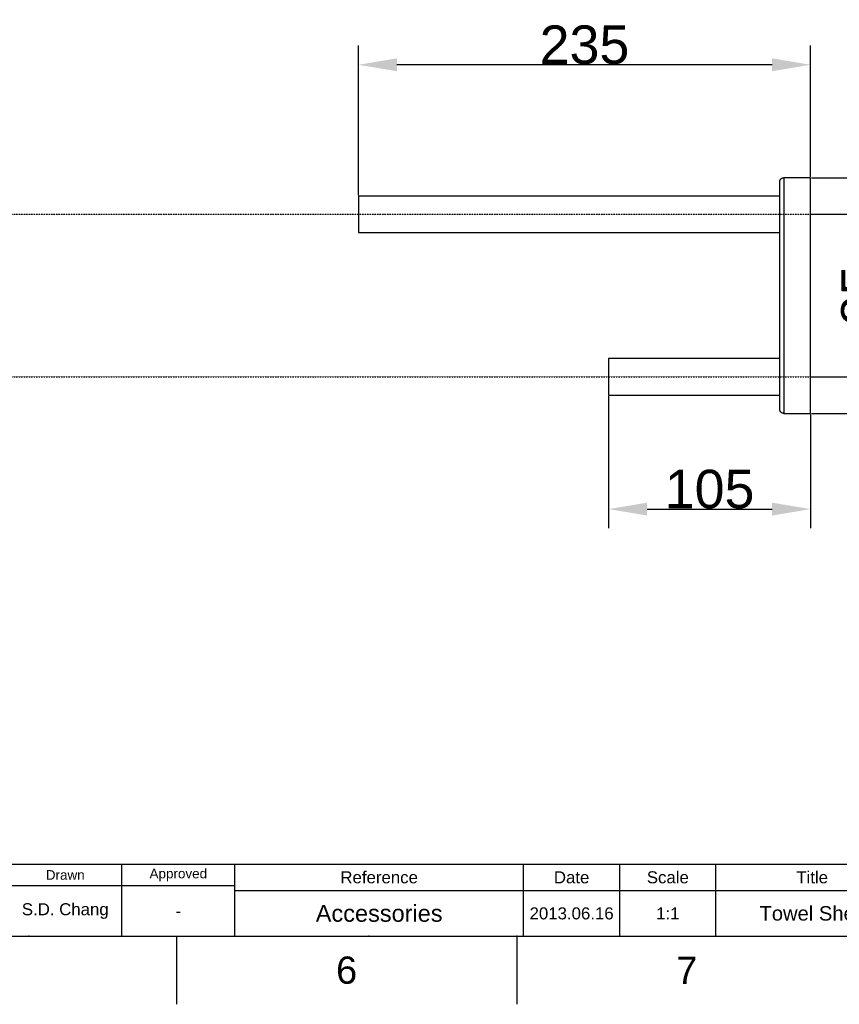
# Model space of a CAD drawing. Header units: millimetres. Extents: x 580 to 2065, y -13 to 1037.
# Tile 5 of 8: x 1418 to 1843, y -13 to 499. Entities that reach past the tile are written whole.
import ezdxf

# ---------------------------------------------------------------- set-up
doc = ezdxf.new("R2010")
doc.units = ezdxf.units.MM
doc.header["$LTSCALE"] = 0.1
doc.linetypes.add('CENTER', pattern=[0.6, 0.375, -0.075, 0.075, -0.075])
for name, color, linetype in [('______', 1, 'CENTER'), ('DEFAULT', 7, 'Continuous'), ('FORM', 7, 'Continuous'), ('OUTLINE', 2, 'Continuous'), ('TEXT', 2, 'Continuous')]:
    doc.layers.add(name, color=color, linetype=linetype)
doc.styles.add('ARIAL', font='arial_0.ttf')
doc.styles.get("Standard").update_dxf_attribs({"font": 'arial_0.ttf'})
doc.dimstyles.new('DIMENSION STYLE 01', dxfattribs={"dimtxt": 20, "dimasz": 20, "dimexe": 10, "dimexo": 0.5, "dimgap": 0.09, "dimtad": 1, "dimtoh": 1, "dimdec": 0, "dimzin": 0, "dimdsep": 46, "dimtxsty": 'ARIAL', "dimcen": 0.5, "dimadec": 1, "dimazin": 0, "dimtfac": 1, "dimtdec": 4, "dimtofl": 0, "dimtmove": 0, "dimatfit": 3, "dimfxl": 1, "dimtolj": 1, "dimtzin": 0, "dimarcsym": 0})

# ---------------------------------------------------------------- blocks, each defined once
blk = doc.blocks.new('*D91')
at = {"layer": 'DEFAULT', "color": 0, "lineweight": -2, "transparency": 16777216}
for p, q in [((1723.54, 302.95), (1723.54, 234.19)), ((1828.54, 293.45), (1828.54, 234.19)), ((1743.54, 244.19), (1808.54, 244.19))]:
    blk.add_line(p, q, dxfattribs=at)
at = {"layer": 'DEFAULT', "color": 0, "transparency": 16777216}
for points in [[(1743.54, 247.52), (1743.54, 240.85), (1723.54, 244.19)], [(1808.54, 247.52), (1808.54, 240.85), (1828.54, 244.19)]]:
    blk.add_solid(points, dxfattribs=at)
at = {"layer": 'Defpoints', "color": 0, "transparency": 16777216}
for p in [(1723.54, 303.45), (1828.54, 293.95), (1828.54, 244.19)]:
    blk.add_point(p, dxfattribs=at)
at = {"layer": 'DEFAULT', "color": 0, "transparency": 16777216, "insert": (1776.04, 254.49), "char_height": 20, "attachment_point": 5, "style": 'ARIAL'}
blk.add_mtext('\\A1;105', dxfattribs=at)
blk = doc.blocks.new('*D93')
at = {"layer": 'DEFAULT', "color": 0, "lineweight": -2, "transparency": 16777216}
for p, q in [((1829.04, 416.45), (1919.85, 416.45)), ((1909.85, 396.45), (1909.85, 313.95)), ((1829.04, 293.95), (1919.85, 293.95))]:
    blk.add_line(p, q, dxfattribs=at)
at = {"layer": 'DEFAULT', "color": 0, "transparency": 16777216}
for points in [[(1906.52, 396.45), (1913.18, 396.45), (1909.85, 416.45)], [(1906.52, 313.95), (1913.18, 313.95), (1909.85, 293.95)]]:
    blk.add_solid(points, dxfattribs=at)
at = {"layer": 'Defpoints', "color": 0, "transparency": 16777216}
for p in [(1828.54, 416.45), (1828.54, 293.95), (1909.85, 293.95)]:
    blk.add_point(p, dxfattribs=at)
at = {"layer": 'DEFAULT', "color": 0, "transparency": 16777216, "insert": (1899.54, 355.2), "char_height": 20, "attachment_point": 5, "rotation": 90, "style": 'ARIAL'}
blk.add_mtext('\\A1;123', dxfattribs=at)
blk = doc.blocks.new('*D94')
at = {"layer": 'DEFAULT', "color": 0, "lineweight": -2, "transparency": 16777216}
for p, q in [((1829.04, 397.45), (1874.9, 397.45)), ((1864.9, 377.45), (1864.9, 332.95)), ((1829.04, 312.95), (1874.9, 312.95))]:
    blk.add_line(p, q, dxfattribs=at)
at = {"layer": 'DEFAULT', "color": 0, "transparency": 16777216}
for points in [[(1861.56, 377.45), (1868.23, 377.45), (1864.9, 397.45)], [(1861.56, 332.95), (1868.23, 332.95), (1864.9, 312.95)]]:
    blk.add_solid(points, dxfattribs=at)
at = {"layer": 'Defpoints', "color": 0, "transparency": 16777216}
for p in [(1828.54, 397.45), (1828.54, 312.95), (1864.9, 312.95)]:
    blk.add_point(p, dxfattribs=at)
at = {"layer": 'DEFAULT', "color": 0, "transparency": 16777216, "insert": (1854.59, 355.2), "char_height": 20, "attachment_point": 5, "rotation": 90, "style": 'ARIAL'}
blk.add_mtext('\\A1;85', dxfattribs=at)
blk = doc.blocks.new('*D95')
at = {"layer": 'DEFAULT', "color": 0, "lineweight": -2, "transparency": 16777216}
for p, q in [((1593.54, 407.45), (1593.54, 485.2)), ((1828.54, 416.95), (1828.54, 485.2)), ((1808.54, 475.2), (1613.54, 475.2))]:
    blk.add_line(p, q, dxfattribs=at)
at = {"layer": 'DEFAULT', "color": 0, "transparency": 16777216}
for points in [[(1613.54, 478.53), (1613.54, 471.86), (1593.54, 475.2)], [(1808.54, 478.53), (1808.54, 471.86), (1828.54, 475.2)]]:
    blk.add_solid(points, dxfattribs=at)
at = {"layer": 'Defpoints', "color": 0, "transparency": 16777216}
for p in [(1593.54, 475.2), (1828.54, 416.45), (1593.54, 406.95)]:
    blk.add_point(p, dxfattribs=at)
at = {"layer": 'DEFAULT', "color": 0, "transparency": 16777216, "insert": (1711.04, 485.5), "char_height": 20, "attachment_point": 5, "style": 'ARIAL'}
blk.add_mtext('\\A1;235', dxfattribs=at)

msp = doc.modelspace()

# ---------------------------------------------------------------- linework, layer by layer
for p, q in [((615.21, 22.08), (2029.35, 22.08)), ((1499.05, 22.08), (1499.05, -13.27)), ((1675.82, 22.08), (1675.82, -13.27))]:
    msp.add_line(p, q)
for p in [(1422.28, 22.08), (1599.05, 22.08), (1675.82, 22.08)]:
    msp.add_point(p)
at = {"layer": '______'}
for p, q in [((855.51, 397.45), (1836.9, 397.45)), ((855.51, 312.95), (1836.9, 312.95))]:
    msp.add_line(p, q, dxfattribs=at)
at = {"layer": 'FORM'}
for p, q in [((1353.1, 59.58), (2029.35, 59.58)), ((1470.6, 22.08), (1470.6, 59.58)), ((1529.35, 22.08), (1529.35, 59.58)), ((1679.35, 22.08), (1679.35, 59.58)), ((1679.35, 22.08), (1679.35, 59.58)), ((1679.35, 22.08), (1679.35, 59.58)), ((1729.35, 22.08), (1729.35, 59.58)), ((1779.35, 22.08), (1779.35, 59.58)), ((1529.35, 48.33), (1353.1, 48.33)), ((1529.35, 45.83), (1879.35, 45.83))]:
    msp.add_line(p, q, dxfattribs=at)
at = {"layer": 'OUTLINE'}
for p, q in [((1812.55, 414.66), (1812.56, 414.73)), ((1812.55, 414.59), (1812.55, 414.66)), ((1812.56, 414.73), (1812.57, 414.8)), ((1812.57, 414.8), (1812.59, 414.87)), ((1812.59, 414.87), (1812.6, 414.94)), ((1812.6, 414.94), (1812.62, 415)), ((1812.62, 415), (1812.64, 415.07)), ((1812.64, 415.07), (1812.66, 415.14)), ((1812.66, 415.14), (1812.69, 415.2)), ((1812.69, 415.2), (1812.72, 415.27)), ((1812.72, 415.27), (1812.74, 415.33)), ((1812.74, 415.33), (1812.78, 415.39)), ((1812.78, 415.39), (1812.81, 415.45)), ((1812.81, 415.45), (1812.85, 415.51)), ((1812.85, 415.51), (1812.88, 415.57)), ((1812.88, 415.57), (1812.92, 415.63)), ((1812.92, 415.63), (1812.97, 415.68)), ((1812.97, 415.68), (1813.01, 415.74)), ((1813.01, 415.74), (1813.06, 415.79)), ((1813.06, 415.79), (1813.1, 415.84)), ((1813.1, 415.84), (1813.15, 415.89)), ((1813.15, 415.89), (1813.2, 415.94)), ((1813.2, 415.94), (1813.26, 415.98)), ((1813.26, 415.98), (1813.31, 416.03)), ((1813.31, 416.03), (1813.37, 416.07)), ((1813.37, 416.07), (1813.42, 416.11)), ((1813.42, 416.11), (1813.48, 416.15)), ((1813.48, 416.15), (1813.54, 416.18)), ((1813.54, 416.18), (1813.6, 416.22)), ((1813.6, 416.22), (1813.67, 416.25)), ((1813.67, 416.25), (1813.73, 416.28)), ((1813.73, 416.28), (1813.79, 416.31)), ((1813.79, 416.31), (1813.86, 416.33)), ((1813.86, 416.33), (1813.92, 416.35)), ((1813.92, 416.35), (1813.99, 416.37)), ((1813.99, 416.37), (1814.06, 416.39)), ((1814.06, 416.39), (1814.13, 416.41)), ((1814.13, 416.41), (1814.2, 416.42)), ((1814.2, 416.42), (1814.26, 416.43)), ((1814.26, 416.43), (1814.33, 416.44)), ((1814.33, 416.44), (1814.4, 416.45)), ((1814.4, 416.45), (1814.47, 416.45)), ((1814.47, 416.45), (1814.54, 416.45)), ((1828.54, 416.45), (1814.54, 416.45)), ((1814.54, 416.45), (1814.54, 397.45)), ((1828.54, 397.45), (1828.54, 416.45)), ((1812.54, 414.52), (1812.55, 414.59)), ((1812.54, 414.45), (1812.54, 414.52)), ((1812.54, 397.45), (1812.54, 414.45)), ((1812.54, 406.95), (1593.54, 406.95)), ((1593.54, 406.95), (1593.54, 397.45)), ((1593.54, 397.45), (1593.54, 387.95)), ((1812.54, 312.95), (1812.54, 397.45)), ((1814.54, 397.45), (1814.54, 293.95)), ((1828.54, 293.95), (1828.54, 397.45)), ((1593.54, 387.95), (1812.54, 387.95)), ((1812.54, 322.45), (1723.54, 322.45)), ((1723.54, 322.45), (1723.54, 312.95)), ((1723.54, 312.95), (1723.54, 303.45)), ((1812.54, 295.95), (1812.54, 312.95)), ((1723.54, 303.45), (1812.54, 303.45)), ((1812.54, 295.88), (1812.54, 295.95)), ((1812.55, 295.81), (1812.54, 295.88)), ((1812.55, 295.74), (1812.55, 295.81)), ((1812.56, 295.67), (1812.55, 295.74)), ((1812.57, 295.6), (1812.56, 295.67)), ((1812.59, 295.54), (1812.57, 295.6)), ((1812.6, 295.47), (1812.59, 295.54)), ((1812.62, 295.4), (1812.6, 295.47)), ((1812.64, 295.33), (1812.62, 295.4)), ((1812.66, 295.27), (1812.64, 295.33)), ((1812.69, 295.2), (1812.66, 295.27)), ((1812.72, 295.14), (1812.69, 295.2)), ((1812.74, 295.08), (1812.72, 295.14)), ((1812.78, 295.01), (1812.74, 295.08)), ((1812.81, 294.95), (1812.78, 295.01)), ((1812.85, 294.89), (1812.81, 294.95)), ((1812.88, 294.83), (1812.85, 294.89)), ((1812.92, 294.78), (1812.88, 294.83)), ((1812.97, 294.72), (1812.92, 294.78)), ((1813.01, 294.67), (1812.97, 294.72)), ((1813.06, 294.61), (1813.01, 294.67)), ((1813.1, 294.56), (1813.06, 294.61)), ((1813.15, 294.51), (1813.1, 294.56)), ((1813.2, 294.47), (1813.15, 294.51)), ((1813.26, 294.42), (1813.2, 294.47)), ((1813.31, 294.38), (1813.26, 294.42)), ((1813.37, 294.33), (1813.31, 294.38)), ((1813.42, 294.29), (1813.37, 294.33)), ((1813.48, 294.26), (1813.42, 294.29)), ((1813.54, 294.22), (1813.48, 294.26)), ((1813.6, 294.19), (1813.54, 294.22)), ((1813.67, 294.15), (1813.6, 294.19)), ((1813.73, 294.13), (1813.67, 294.15)), ((1813.79, 294.1), (1813.73, 294.13)), ((1813.86, 294.07), (1813.79, 294.1)), ((1813.92, 294.05), (1813.86, 294.07)), ((1813.99, 294.03), (1813.92, 294.05)), ((1814.06, 294.01), (1813.99, 294.03)), ((1814.13, 294), (1814.06, 294.01)), ((1814.2, 293.98), (1814.13, 294)), ((1814.26, 293.97), (1814.2, 293.98)), ((1814.33, 293.96), (1814.26, 293.97)), ((1814.4, 293.96), (1814.33, 293.96)), ((1814.47, 293.95), (1814.4, 293.96)), ((1814.54, 293.95), (1814.47, 293.95)), ((1814.54, 293.95), (1828.54, 293.95))]:
    msp.add_line(p, q, dxfattribs=at)
at = {"layer": 'TEXT'}
msp.add_point((1470.6, 48.33), dxfattribs=at)

# ---------------------------------------------------------------- texts
at = {"char_height": 14.14, "attachment_point": 5}
for s, insert in [('6', (1587.43, 4.4)), ('7', (1764.2, 4.4))]:
    msp.add_mtext_dynamic_manual_height_columns(s, width=50, gutter_width=12.5, heights=[0], dxfattribs=dict(at, insert=insert))
at = {"layer": 'TEXT', "attachment_point": 5}
for s, width, insert, char_height in [('Drawn', 23.5, (1441.23, 53.96), 5), ('Approved', 23.5, (1499.98, 53.96), 5), ('Reference', 60, (1604.35, 52.71), 6.25), ('Scale', 20, (1754.35, 52.71), 6.25), ('Title', 40, (1829.35, 52.71), 6.25), ('Date', 20, (1704.35, 52.71), 6.25), ('S.D. Chang', 46.4141, (1441.23, 35.21), 6.25), ('Accessories', 128.2482, (1604.35, 33.96), 8.75), ('2013.06.16', 20, (1704.35, 33.96), 6.25), ('1:1', 20, (1754.35, 33.96), 6.25), ('Towel Shelf', 82.5205, (1829.35, 33.96), 7.5), ('-', 23.5, (1499.98, 35.21), 6.25)]:
    msp.add_mtext_dynamic_manual_height_columns(s, width=width, gutter_width=12.5, heights=[0], dxfattribs=dict(at, insert=insert, char_height=char_height))

# ---------------------------------------------------------------- dimensions: what is measured, and where the dimension line sits
at = {"layer": 'DEFAULT'}
for base, p1, p2, picture, middle in [((1593.54, 475.2), (1828.54, 416.45), (1593.54, 406.95), '*D95', (1711.04, 485.5)), ((1828.54, 244.19), (1723.54, 303.45), (1828.54, 293.95), '*D91', (1776.04, 254.49))]:
    dim = msp.add_linear_dim(base=base, p1=p1, p2=p2, dimstyle='DIMENSION STYLE 01', dxfattribs=at)
    dim.commit()
    dim.dimension.update_dxf_attribs({"geometry": picture, "text_midpoint": middle})
for base, p1, p2, picture, middle in [((1909.8504, 293.9521), (1828.5423, 416.4522), (1828.5423, 293.9521), '*D93', (1899.5421, 355.2022)), ((1864.8958, 312.9521), (1828.5423, 397.4522), (1828.5423, 312.9521), '*D94', (1854.5943, 355.2022))]:
    dim = msp.add_linear_dim(base=base, p1=p1, p2=p2, angle=90, dimstyle='DIMENSION STYLE 01', dxfattribs=at)
    dim.commit()
    dim.dimension.update_dxf_attribs({"geometry": picture, "text_midpoint": middle})

doc.saveas('drawing.dxf')
